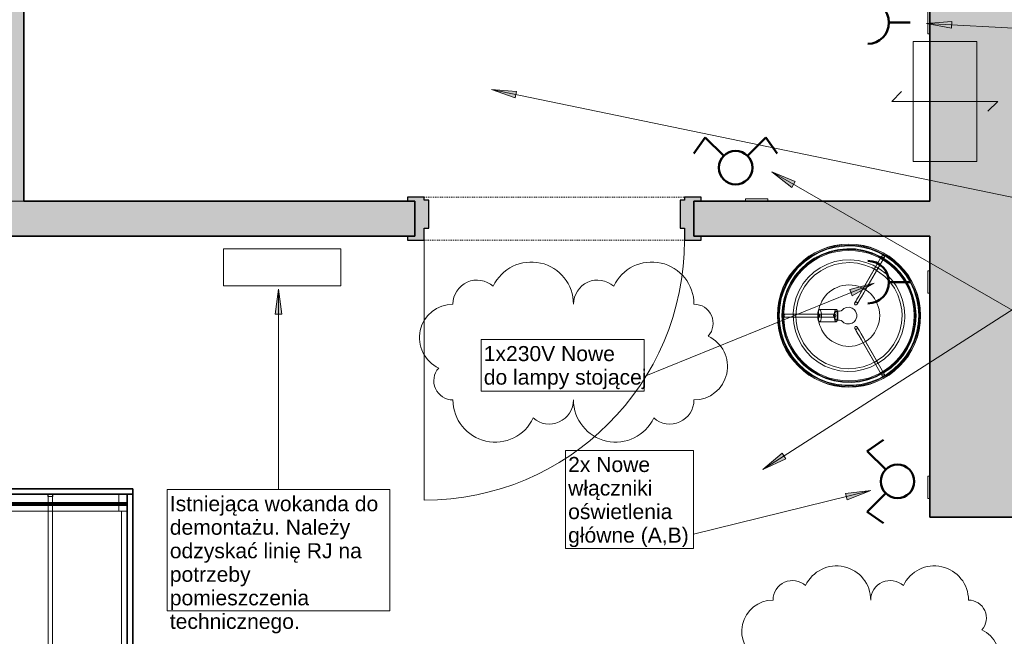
# Model space of a CAD drawing. Header units: centimetres. Extents: x -1109 to 217, y 2044 to 2913.
# Tile 24 of 36: x -385 to -33, y 2190 to 2411. Entities that reach past the tile are written whole.
import ezdxf

# ---------------------------------------------------------------- set-up
doc = ezdxf.new("R2010")
doc.units = ezdxf.units.CM
doc.linetypes.add('Kreska', pattern=[0.635, 0.3175, -0.3175])
for name, color, linetype, lineweight in [('_Cienkie linie_', 7, 'Continuous', 18), ('_Przerywana-1', 10, 'Kreska', 18), ('Chmurki rewizji', 130, 'Continuous', 9), ('Drzwi-1', 9, 'Continuous', 18), ('Drzwi-2', 254, 'Kreska', 18), ('Drzwi-3', 53, 'Continuous', 25), ('Notatki tekstowe', 130, 'Continuous', 9), ('Notatki tekstowe-1', 7, 'Continuous', 9), ('Oprawy oświetleniowe', 7, 'Continuous', 18), ('Osprzęt elektryczny', 7, 'Continuous', 18), ('Symbol gniazda-1', 1, 'Continuous', 50), ('Wzór cięcia-1', 10, 'Continuous', 18), ('Zabudowa-1', 9, 'Continuous', 18), ('Zabudowa-2', 253, 'Continuous', 35), ('Ściany-1', 253, 'Continuous', 35), ('Ściany-2', 9, 'Continuous', 18)]:
    doc.layers.add(name, color=color, linetype=linetype, lineweight=lineweight)
doc.styles.add('Arial', font='arial.ttf', dxfattribs={"height": 5.4})

# ---------------------------------------------------------------- blocks, each defined once
blk = doc.blocks.new('_TD_drzwi - _TD_drzwi-919487-Wytyczne elektryczne')
at = {"layer": 'Drzwi-2'}
h = blk.add_hatch(color=256, dxfattribs=at)
h.paths.add_polyline_path([(52.6, -7.65), (52.6, -6.25), (50, -6.25), (50, 6.25), (52.6, 6.25), (52.6, 7.65), (46.6, 7.65), (46.6, 6.65), (45, 6.65), (45, -3.45), (46.6, -3.45), (46.6, -7.65), (50, -7.65)])
h.paths.add_polyline_path([(-46.6, -7.65), (-46.6, -3.45), (-45, -3.45), (-45, 6.65), (-46.6, 6.65), (-46.6, 7.65), (-52.6, 7.65), (-52.6, 6.25), (-50, 6.25), (-50, -6.25), (-52.6, -6.25), (-52.6, -7.65), (-50, -7.65)])
at = {"layer": '_Przerywana-1'}
for p, q in [((-46.6, 7.65), (46.6, 7.65)), ((46.6, -7.65), (-46.6, -7.65))]:
    blk.add_line(p, q, dxfattribs=at)
at = {"layer": 'Drzwi-1'}
for p, q in [((-52.6, 6.25), (-52.6, 7.65)), ((-46.6, 7.65), (-52.6, 7.65)), ((-46.6, 7.65), (-46.6, 6.65)), ((46.6, 6.65), (46.6, 7.65)), ((46.6, 7.65), (52.6, 7.65)), ((52.6, 7.65), (52.6, 6.25)), ((-52.6, 6.25), (-50, 6.25)), ((-50, -6.25), (-50, 6.25)), ((-45, 6.65), (-46.6, 6.65)), ((-45, 6.65), (-45, -3.45)), ((45, -3.45), (45, 6.65)), ((45, 6.65), (46.6, 6.65)), ((52.6, 6.25), (50, 6.25)), ((50, 6.25), (50, -6.25)), ((-46.6, -3.45), (-45, -3.45)), ((-46.6, -3.45), (-46.6, -7.65)), ((46.6, -3.45), (45, -3.45)), ((46.6, -7.65), (46.6, -3.45)), ((-52.6, -7.65), (-52.6, -6.25)), ((-50, -6.25), (-52.6, -6.25)), ((50, -6.25), (52.6, -6.25)), ((52.6, -6.25), (52.6, -7.65)), ((-52.6, -7.65), (-46.6, -7.65)), ((-46.6, -7.65), (-46.6, -100.85)), ((52.6, -7.65), (46.6, -7.65))]:
    blk.add_line(p, q, dxfattribs=at)
blk.add_arc((-46.6, -7.65), 93.2, 270, 360, dxfattribs=at)
at = {"layer": 'Drzwi-3'}
for p, q in [((-46.6, 7.65), (-52.6, 7.65)), ((-52.6, 7.65), (-52.6, 6.25)), ((-46.6, 6.65), (-46.6, 7.65)), ((52.6, 7.65), (46.6, 7.65)), ((46.6, 7.65), (46.6, 6.65)), ((52.6, 6.25), (52.6, 7.65)), ((-52.6, 6.25), (-50, 6.25)), ((-50, 6.25), (-50, -6.25)), ((-45, 6.65), (-46.6, 6.65)), ((-45, -3.45), (-45, 6.65)), ((46.6, 6.65), (45, 6.65)), ((45, 6.65), (45, -3.45)), ((50, 6.25), (52.6, 6.25)), ((50, -6.25), (50, 6.25)), ((-46.6, -7.65), (-46.6, -3.45)), ((-46.6, -3.45), (-45, -3.45)), ((45, -3.45), (46.6, -3.45)), ((46.6, -3.45), (46.6, -7.65)), ((-50, -6.25), (-52.6, -6.25)), ((-52.6, -6.25), (-52.6, -7.65)), ((52.6, -6.25), (50, -6.25)), ((52.6, -7.65), (52.6, -6.25)), ((-52.6, -7.65), (-46.6, -7.65)), ((46.6, -7.65), (52.6, -7.65))]:
    blk.add_line(p, q, dxfattribs=at)
blk = doc.blocks.new('Lighting_Floor-mounting_Orsjo-Belysning_Aria-Floor-Lamp - Black-V1-Wytyczne elektryczne')
at = {"layer": 'Oprawy oświetleniowe'}
for p, q in [((11.82, 21.47), (5.2, 10.01)), ((6.07, 9.51), (12.68, 20.97)), ((9.32, 17.14), (2.16, 4.75)), ((3.03, 4.25), (10.18, 16.64)), ((2.08, 4.61), (2.16, 4.75)), ((3.03, 4.25), (2.95, 4.11)), ((-11.27, 0.5), (-22.6, 0.5)), ((-10.53, 0.5), (-21.89, 0.5)), ((-5.19, 0.5), (-19.5, 0.5)), ((-4.62, 2.23), (-10.52, 2.23)), ((-5.19, 0.5), (-5.04, 0.5)), ((-3.45, 1.62), (-4.62, 1.62)), ((-22.6, -0.5), (-11.27, -0.5)), ((-21.89, -0.5), (-10.53, -0.5)), ((-19.5, -0.5), (-5.19, -0.5)), ((-10.52, -2.23), (-4.62, -2.23)), ((-5.04, -0.5), (-5.19, -0.5)), ((-4.62, -1.62), (-3.45, -1.62)), ((2.16, -4.75), (2.08, -4.61)), ((2.16, -4.75), (9.32, -17.14)), ((2.95, -4.11), (3.03, -4.25)), ((10.18, -16.64), (3.03, -4.25)), ((5.2, -10.01), (11.86, -21.54)), ((12.73, -21.04), (6.07, -9.51))]:
    blk.add_line(p, q, dxfattribs=at)
at = {"layer": 'Oprawy oświetleniowe', "flags": 128}
for points in [[(25, 0), (24.8, 3.14), (24.22, 6.22), (23.24, 9.21), (21.9, 12.06), (20.22, 14.71), (18.21, 17.13), (15.92, 19.28), (13.38, 21.12), (10.62, 22.63), (7.7, 23.79), (4.65, 24.57), (1.54, 24.96), (-1.61, 24.95), (-4.72, 24.55), (-7.77, 23.77), (-10.69, 22.6), (-13.44, 21.08), (-15.98, 19.23), (-18.26, 17.08), (-20.26, 14.65), (-21.94, 11.99), (-23.27, 9.14), (-24.23, 6.15), (-24.81, 3.06), (-25, 0)], [(-24, 0), (-23.8, 3.07), (-23.22, 6.1), (-22.24, 9.02), (-20.91, 11.79), (-19.23, 14.37), (-17.23, 16.71), (-14.95, 18.78), (-12.42, 20.54), (-9.69, 21.96), (-6.8, 23.02), (-3.79, 23.7), (-0.73, 23.99), (2.35, 23.89), (5.39, 23.39), (8.34, 22.51), (11.15, 21.25), (13.78, 19.65), (16.18, 17.73), (18.32, 15.51), (20.15, 13.04), (21.66, 10.35), (22.8, 7.49), (23.57, 4.51), (23.96, 1.45), (24, 0)], [(20, 0), (19.8, 2.8), (19.21, 5.55), (18.25, 8.19), (16.92, 10.67), (15.26, 12.93), (13.29, 14.94), (11.07, 16.66), (8.62, 18.05), (6.01, 19.08), (3.27, 19.73), (0.48, 19.99), (-2.33, 19.86), (-5.09, 19.34), (-7.75, 18.44), (-10.26, 17.17), (-12.57, 15.56), (-14.62, 13.65), (-16.39, 11.46), (-17.84, 9.05), (-18.93, 6.46), (-19.65, 3.74), (-19.98, 0.95), (-20, 0)], [(-19, 0), (-18.8, 2.73), (-18.21, 5.41), (-17.25, 7.97), (-15.92, 10.37), (-14.27, 12.55), (-12.31, 14.47), (-10.11, 16.09), (-7.69, 17.38), (-5.11, 18.3), (-2.42, 18.84), (0.31, 19), (3.04, 18.76), (5.7, 18.12), (8.25, 17.12), (10.63, 15.75), (12.78, 14.06), (14.67, 12.08), (16.25, 9.84), (17.5, 7.4), (18.38, 4.81), (18.88, 2.12), (19, 0)], [(5.2, 10.01), (4.27, 8.4), (3.48, 7.03), (2.86, 5.95), (2.41, 5.17), (2.15, 4.72), (2.08, 4.61)], [(2.95, 4.11), (3.05, 4.28), (3.34, 4.79), (3.82, 5.62), (4.48, 6.76), (5.3, 8.18), (6.07, 9.51)], [(2.27, 3.93), (2.02, 4.28), (2.08, 4.61)], [(2.08, 4.61), (2.44, 4.85), (2.77, 4.79)], [(2.95, 4.11), (2.6, 3.87), (2.27, 3.93)], [(2.77, 4.79), (3.01, 4.44), (2.95, 4.11)], [(-25, 0), (-24.8, -3.14), (-24.22, -6.22), (-23.24, -9.21), (-21.9, -12.06), (-20.22, -14.71), (-18.21, -17.13), (-15.92, -19.28), (-13.38, -21.12), (-10.62, -22.63), (-7.7, -23.79), (-4.65, -24.57), (-1.54, -24.96), (1.61, -24.95), (4.72, -24.55), (7.77, -23.77), (10.69, -22.6), (13.44, -21.08), (15.98, -19.23), (18.26, -17.08), (20.26, -14.65), (21.94, -11.99), (23.27, -9.14), (24.23, -6.15), (24.81, -3.06), (25, 0)], [(-24.01, 0), (-23.83, 0.39), (-23.51, 0.5)], [(-23.51, -0.5), (-23.9, -0.31), (-24.01, 0)], [(24, 0), (23.8, -3.07), (23.22, -6.1), (22.24, -9.02), (20.91, -11.79), (19.23, -14.37), (17.23, -16.71), (14.95, -18.78), (12.42, -20.54), (9.69, -21.96), (6.8, -23.02), (3.79, -23.7), (0.73, -23.99), (-2.35, -23.89), (-5.39, -23.39), (-8.34, -22.51), (-11.15, -21.25), (-13.78, -19.65), (-16.18, -17.73), (-18.32, -15.51), (-20.15, -13.04), (-21.66, -10.35), (-22.8, -7.49), (-23.57, -4.51), (-23.96, -1.45), (-24, 0)], [(-23.51, 0.5), (-23.32, 0.5), (-22.77, 0.5), (-22.6, 0.5)], [(-21.89, 0.5), (-22.72, 0.5), (-23.29, 0.5), (-23.51, 0.5), (-23.51, 0.5)], [(-23.51, 0.5), (-23.13, 0.31), (-23.01, 0)], [(-23.01, 0), (-23.2, -0.39), (-23.51, -0.5)], [(-20, 0), (-19.8, -2.8), (-19.21, -5.55), (-18.25, -8.19), (-16.92, -10.67), (-15.26, -12.93), (-13.29, -14.94), (-11.07, -16.66), (-8.62, -18.05), (-6.01, -19.08), (-3.27, -19.73), (-0.48, -19.99), (2.33, -19.86), (5.09, -19.34), (7.75, -18.44), (10.26, -17.17), (12.57, -15.56), (14.62, -13.65), (16.39, -11.46), (17.84, -9.05), (18.93, -6.46), (19.65, -3.74), (19.98, -0.95), (20, 0)], [(19, 0), (18.8, -2.73), (18.21, -5.41), (17.25, -7.97), (15.92, -10.37), (14.27, -12.55), (12.31, -14.47), (10.11, -16.09), (7.69, -17.38), (5.11, -18.3), (2.42, -18.84), (-0.31, -19), (-3.04, -18.76), (-5.7, -18.12), (-8.25, -17.12), (-10.63, -15.75), (-12.78, -14.06), (-14.67, -12.08), (-16.25, -9.84), (-17.5, -7.4), (-18.38, -4.81), (-18.88, -2.12), (-19, 0)], [(-5.04, 0.5), (-5.23, 0.5), (-5.82, 0.5), (-6.78, 0.5), (-8.1, 0.5), (-9.73, 0.5), (-11.27, 0.5)], [(-5.54, 0), (-5.35, 0.39), (-5.04, 0.5)], [(-5.04, -0.5), (-5.42, -0.31), (-5.54, 0)], [(-5.04, 0.5), (-4.65, 0.31), (-4.54, 0)], [(-4.54, 0), (-4.72, -0.39), (-5.04, -0.5)], [(-3.45, 1.62), (-2.75, 1.78), (-2.38, 2.05)], [(-2.38, 2.05), (-1.79, 2.54), (-0.92, 2.91), (0.15, 2.98), (1.12, 2.7), (1.85, 2.2), (2.34, 1.62), (2.63, 1.03), (2.78, 0.45), (2.81, 0)], [(-2.38, -2.05), (-1.79, -2.54), (-0.92, -2.91), (0.15, -2.98), (1.12, -2.7), (1.85, -2.2), (2.34, -1.62), (2.63, -1.03), (2.78, -0.45), (2.81, 0)], [(-23.51, -0.5), (-23.32, -0.5), (-22.77, -0.5), (-21.95, -0.5), (-21.89, -0.5)], [(-22.6, -0.5), (-23.22, -0.5), (-23.5, -0.5), (-23.51, -0.5)], [(-11.27, -0.5), (-9.41, -0.5), (-7.83, -0.5), (-6.58, -0.5), (-5.68, -0.5), (-5.17, -0.5), (-5.04, -0.5)], [(-3.45, -1.62), (-2.75, -1.78), (-2.38, -2.05)], [(2.08, -4.61), (2.05, -4.18), (2.27, -3.93)], [(2.08, -4.61), (2.18, -4.78), (2.48, -5.29), (2.96, -6.12), (3.62, -7.26), (4.43, -8.68), (5.2, -10.01)], [(2.77, -4.79), (2.34, -4.83), (2.08, -4.61)], [(2.27, -3.93), (2.7, -3.89), (2.95, -4.11)], [(2.95, -4.11), (2.98, -4.54), (2.77, -4.79)], [(6.07, -9.51), (5.14, -7.9), (4.35, -6.53), (3.72, -5.45), (3.27, -4.67), (3.02, -4.22), (2.95, -4.11)]]:
    blk.add_lwpolyline(points, dxfattribs=at)
at = {"layer": 'Oprawy oświetleniowe'}
for radius, start, end in [(25.65, 360, 180), (25.57, 0, 180), (25.25, 360, 180), (25.25, 360, 180), (23.75, 360, 180), (23.39, 360, 180), (23.39, 360, 180), (23.39, 360, 180), (23.39, 0, 180), (11, 360, 180), (11, 0, 180), (25.65, 180, 360), (25.57, 180, 0), (25.25, 180, 360), (25.25, 180, 360), (23.75, 180, 360), (23.39, 180, 360), (23.39, 180, 360), (23.39, 180, 360), (11, 180, 360), (11, 180, 360), (23.39, 180, 360)]:
    blk.add_arc((0, 0), radius, start, end, dxfattribs=at)
for centre, major_axis, ratio, start_param, end_param in [((12.25, 21.22), (-0.433, 0.25), 0.610127, 4.712389, 7.853982), ((12.25, 21.22), (-0.433, 0.25), 0.610127, 1.570796, 4.712389), ((9.75, 16.89), (-0.433, 0.25), 0.99028, 4.712389, 7.853982), ((9.75, 16.89), (-0.433, 0.25), 0.99028, 1.570796, 4.712389), ((-19.5, 0), (0, 0.5), 0.99028, 4.712389, 7.853982), ((-19.5, 0), (0, 0.5), 0.99028, 1.570796, 4.712389), ((-10.52, 0), (0, 2.23), 0.305363, 4.712389, 7.853982), ((-10.52, 0), (0, 2.23), 0.305363, 1.570796, 4.712389), ((-10.53, 0), (0, 0.5), 0.305363, 4.712389, 7.853982), ((-10.53, 0), (0, 0.5), 0.305363, 1.570796, 4.712389), ((-4.62, 0), (0, 2.23), 0.305363, 4.712389, 7.853982), ((-4.62, 0), (0, 2.23), 0.305363, 1.570796, 4.712389), ((-4.62, 0), (0, 1.62), 0.305363, 4.712389, 7.853982), ((-4.62, 0), (0, 1.62), 0.305363, 1.570796, 4.712389), ((9.75, -16.89), (0.433, 0.25), 0.99028, 1.570796, 4.712389), ((9.75, -16.89), (0.433, 0.25), 0.99028, 4.712389, 7.853982), ((12.29, -21.29), (0.433, 0.25), 0.610127, 1.570796, 4.712389), ((12.29, -21.29), (0.433, 0.25), 0.610127, 4.712389, 7.853982)]:
    blk.add_ellipse(centre, major_axis=major_axis, ratio=ratio, start_param=start_param, end_param=end_param, dxfattribs=at)
blk = doc.blocks.new('Blocks_Beller Wardrobe_F03844EN - Unique-887108-Wytyczne elektryczne')
at = {"layer": 'Zabudowa-1'}
for p, q in [((-50, -32.5), (-50, 27.5)), ((-50, 27.5), (-48, 27.5)), ((-48, 27.5), (-48, -32.5)), ((48, 27.5), (-48, 27.5)), ((-48, 27.5), (-48, 25.5)), ((48, 27.5), (-48, 27.5)), ((-48, 27.5), (-48, -32.5)), ((-48, -32.5), (-48, 27.5)), ((-48, 27.5), (48, 27.5)), ((48, 25.5), (-48, 25.5)), ((-48, 25.5), (-48, -29.5)), ((-48, -29.5), (-48, 25.5)), ((-48, 25.5), (48, 25.5)), ((48, 25.5), (-48, 25.5)), ((-48, 25.5), (-48, -29.5)), ((-48, -29.5), (-48, 25.5)), ((-48, 25.5), (48, 25.5)), ((48, 25.5), (-48, 25.5)), ((-48, 25.5), (-48, -29.5)), ((-48, -29.5), (-48, 25.5)), ((-48, 25.5), (48, 25.5)), ((-48, 25.5), (48, 25.5)), ((-48, 22.5), (-48, 25.5)), ((-48, 25.5), (-48, 22.5)), ((-48, 25.5), (-45, 25.5)), ((-42, 25.5), (-48, 25.5)), ((-44.16, 25.5), (-45, 25.5)), ((-45, 25.5), (-44.84, 25.5)), ((-44.84, 25.5), (-45, 25.5)), ((-45, 25.5), (-44.16, 25.5)), ((-45, 25.5), (-45, -30.5)), ((-45, 25.5), (-45, -30.5)), ((-45, 25.5), (-45, -30.5)), ((-45, 25.5), (-45, -30.5)), ((-45, 25.5), (-45, 22.5)), ((-42, 25.5), (-45, 25.5)), ((-44.54, 25.5), (-44.92, 25.5)), ((-44.92, 25.5), (-44.57, 25.5)), ((-44.57, 25.5), (-44.92, 25.5)), ((-44.92, 25.5), (-44.54, 25.5)), ((-44.92, 25.5), (-44.92, -30.5)), ((-44.92, 25.5), (-44.92, -30.5)), ((-44.92, 25.5), (-44.92, -30.5)), ((-44.92, 25.5), (-44.92, -30.5)), ((-44.84, 25.5), (-44.84, -30.5)), ((-44.84, 25.5), (-44.84, -30.5)), ((-44.61, 25.5), (-44.76, 25.5)), ((-44.76, 25.5), (-44.61, 25.5)), ((-44.76, 25.5), (-44.76, -30.5)), ((-44.76, 25.5), (-44.76, -30.5)), ((-44.71, 25.5), (-44.71, -30.5)), ((-44.71, 25.5), (-44.71, -30.5)), ((-44.67, 25.5), (-44.71, 25.5)), ((-44.67, 25.5), (-44.71, 25.5)), ((-44.54, 25.5), (-44.67, 25.5)), ((-44.67, 25.5), (-44.57, 25.5)), ((-44.57, 25.5), (-44.67, 25.5)), ((-44.67, 25.5), (-44.54, 25.5)), ((-44.24, 25.5), (-44.61, 25.5)), ((-44.24, 25.5), (-44.61, 25.5)), ((-44.61, 25.5), (-44.61, -30.5)), ((-44.61, 25.5), (-44.61, -30.5)), ((-44.57, 25.5), (-44.27, 25.5)), ((-44.57, 25.5), (-44.27, 25.5)), ((-44.57, 25.5), (-44.57, -30.5)), ((-44.57, 25.5), (-44.57, -30.5)), ((-44.27, 25.5), (-44.57, 25.5)), ((-44.27, 25.5), (-44.57, 25.5)), ((-44.57, 25.5), (-44.57, -30.5)), ((-44.57, 25.5), (-44.57, -30.5)), ((-44.31, 25.5), (-44.54, 25.5)), ((-44.31, 25.5), (-44.54, 25.5)), ((-44.54, -30.5), (-44.54, 25.5)), ((-44.54, 25.5), (-44.54, -30.5)), ((-44.54, 25.5), (-44.31, 25.5)), ((-44.54, 25.5), (-44.31, 25.5)), ((-44.54, 25.5), (-44.54, -30.5)), ((-44.54, 25.5), (-44.54, -30.5)), ((-44.31, 25.5), (-44.16, 25.5)), ((-44.16, 25.5), (-44.31, 25.5)), ((-44.31, 25.5), (-44.31, -30.5)), ((-44.31, 25.5), (-44.31, -30.5)), ((-44, 25.5), (-44.31, 25.5)), ((-44.31, 25.5), (-44, 25.5)), ((-44.31, 25.5), (-44.31, -30.5)), ((-44.31, 25.5), (-44.31, -30.5)), ((-44.27, 25.5), (-44.16, 25.5)), ((-44.16, 25.5), (-44.27, 25.5)), ((-44.27, 25.5), (-44.27, -30.5)), ((-44.27, 25.5), (-44.27, -30.5)), ((-44.27, 25.5), (-44.08, 25.5)), ((-44.08, 25.5), (-44.27, 25.5)), ((-44.27, 25.5), (-44.27, -30.5)), ((-44.27, 25.5), (-44.27, -30.5)), ((-44.16, 25.5), (-44.24, 25.5)), ((-44.24, 25.5), (-44.16, 25.5)), ((-44.24, 25.5), (-44.24, -30.5)), ((-44.24, 25.5), (-44.24, -30.5)), ((-44.12, 25.5), (-44.16, 25.5)), ((-44.12, 25.5), (-44.16, 25.5)), ((-44.12, 25.5), (-44.16, 25.5)), ((-44.12, 25.5), (-44.16, 25.5)), ((-44.12, -30.5), (-44.12, 25.5)), ((-44.12, -30.5), (-44.12, 25.5)), ((-44.12, -30.5), (-44.12, 25.5)), ((-44.12, -30.5), (-44.12, 25.5)), ((-44.08, 25.5), (-44.08, -30.5)), ((-44.08, 25.5), (-44.08, -30.5)), ((-44, -30.5), (-44, 25.5)), ((-44, 25.5), (-44, -30.5)), ((-42, 25.5), (-44, 25.5)), ((-44, 25.5), (-44, -30.5)), ((-44, -30.5), (-44, 25.5)), ((-44, 25.5), (-42, 25.5)), ((-42, 25.5), (-42, 23.5)), ((42, 25.5), (-42, 25.5)), ((-42, 25.5), (42, 25.5)), ((-42, 23.5), (-42, 25.5)), ((-42, -30.5), (-42, 25.5)), ((-42, 25.5), (-42, -30.5)), ((-42, 22.5), (-42, 25.5)), ((42, 23.5), (42, 25.5)), ((42, 25.5), (42, 23.5)), ((44, 25.5), (42, 25.5)), ((42, 25.5), (42, -30.5)), ((42, -30.5), (42, 25.5)), ((42, 25.5), (44, 25.5)), ((45, 25.5), (42, 25.5)), ((48, 25.5), (42, 25.5)), ((42, 25.5), (42, 22.5)), ((44, 25.5), (44.31, 25.5)), ((44.31, 25.5), (44, 25.5)), ((44, -30.5), (44, 25.5)), ((44, 25.5), (44, -30.5)), ((44, -30.5), (44, 25.5)), ((44, 25.5), (44, -30.5)), ((44.27, 25.5), (44.08, 25.5)), ((44.08, 25.5), (44.27, 25.5)), ((44.08, 25.5), (44.08, -30.5)), ((44.08, 25.5), (44.08, -30.5)), ((44.12, 25.5), (44.12, -30.5)), ((44.12, 25.5), (44.12, -30.5)), ((44.12, 25.5), (44.12, -30.5)), ((44.12, 25.5), (44.12, -30.5)), ((44.16, 25.5), (44.12, 25.5)), ((44.16, 25.5), (44.12, 25.5)), ((44.16, 25.5), (44.12, 25.5)), ((44.16, 25.5), (44.12, 25.5)), ((44.31, 25.5), (44.16, 25.5)), ((44.16, 25.5), (45, 25.5)), ((45, 25.5), (44.16, 25.5)), ((44.16, 25.5), (44.31, 25.5)), ((44.27, 25.5), (44.16, 25.5)), ((44.16, 25.5), (44.24, 25.5)), ((44.24, 25.5), (44.16, 25.5)), ((44.16, 25.5), (44.27, 25.5)), ((44.61, 25.5), (44.24, 25.5)), ((44.61, 25.5), (44.24, 25.5)), ((44.24, 25.5), (44.24, -30.5)), ((44.24, 25.5), (44.24, -30.5)), ((44.27, 25.5), (44.57, 25.5)), ((44.27, 25.5), (44.57, 25.5)), ((44.27, 25.5), (44.27, -30.5)), ((44.27, 25.5), (44.27, -30.5)), ((44.57, 25.5), (44.27, 25.5)), ((44.57, 25.5), (44.27, 25.5)), ((44.27, -30.5), (44.27, 25.5)), ((44.27, 25.5), (44.27, -30.5)), ((44.54, 25.5), (44.31, 25.5)), ((44.54, 25.5), (44.31, 25.5)), ((44.31, 25.5), (44.31, -30.5)), ((44.31, 25.5), (44.31, -30.5)), ((44.31, 25.5), (44.54, 25.5)), ((44.31, 25.5), (44.54, 25.5)), ((44.31, -30.5), (44.31, 25.5)), ((44.31, 25.5), (44.31, -30.5)), ((44.54, 25.5), (44.92, 25.5)), ((44.92, 25.5), (44.54, 25.5)), ((44.54, -30.5), (44.54, 25.5)), ((44.54, 25.5), (44.54, -30.5)), ((44.54, 25.5), (44.67, 25.5)), ((44.67, 25.5), (44.54, 25.5)), ((44.54, 25.5), (44.54, -30.5)), ((44.54, 25.5), (44.54, -30.5)), ((44.92, 25.5), (44.57, 25.5)), ((44.57, 25.5), (44.92, 25.5)), ((44.57, 25.5), (44.57, -30.5)), ((44.57, 25.5), (44.57, -30.5)), ((44.67, 25.5), (44.57, 25.5)), ((44.57, 25.5), (44.67, 25.5)), ((44.57, 25.5), (44.57, -30.5)), ((44.57, 25.5), (44.57, -30.5)), ((44.61, 25.5), (44.76, 25.5)), ((44.76, 25.5), (44.61, 25.5)), ((44.61, 25.5), (44.61, -30.5)), ((44.61, 25.5), (44.61, -30.5)), ((44.71, 25.5), (44.67, 25.5)), ((44.71, 25.5), (44.67, 25.5)), ((44.71, -30.5), (44.71, 25.5)), ((44.71, -30.5), (44.71, 25.5)), ((44.76, 25.5), (44.76, -30.5)), ((44.76, 25.5), (44.76, -30.5)), ((45, 25.5), (44.84, 25.5)), ((44.84, 25.5), (45, 25.5)), ((44.84, 25.5), (44.84, -30.5)), ((44.84, 25.5), (44.84, -30.5)), ((44.92, 25.5), (44.92, -30.5)), ((44.92, 25.5), (44.92, -30.5)), ((44.92, 25.5), (44.92, -30.5)), ((44.92, 25.5), (44.92, -30.5)), ((45, 25.5), (45, -30.5)), ((45, 25.5), (45, -30.5)), ((45, 25.5), (45, -30.5)), ((45, 25.5), (45, -30.5)), ((45, 25.5), (48, 25.5)), ((45, 22.5), (45, 25.5)), ((48, -32.5), (48, 27.5)), ((48, 27.5), (50, 27.5)), ((48, 27.5), (48, 25.5)), ((48, -32.5), (48, 27.5)), ((48, 27.5), (48, -32.5)), ((48, -29.5), (48, 25.5)), ((48, 25.5), (48, -29.5)), ((48, -29.5), (48, 25.5)), ((48, 25.5), (48, -29.5)), ((48, -29.5), (48, 25.5)), ((48, 25.5), (48, -29.5)), ((48, 25.5), (48, 22.5)), ((48, 22.5), (48, 25.5)), ((50, 27.5), (50, -32.5)), ((-45, 22.5), (-48, 22.5)), ((-48, 22.5), (-42, 22.5)), ((-42, 22.5), (-45, 22.5)), ((42, 23.5), (-42, 23.5)), ((-42, 23.5), (-42, -30.5)), ((-42, -30.5), (-42, 23.5)), ((-42, 23.5), (42, 23.5)), ((-42, 23.5), (42, 23.5)), ((42, 23.5), (-42, 23.5)), ((42, -30.5), (42, 23.5)), ((42, 23.5), (42, -30.5)), ((45, 22.5), (42, 22.5)), ((42, 22.5), (48, 22.5)), ((48, 22.5), (45, 22.5)), ((-48, -1.64), (-48, -1.15)), ((-48, -1.15), (-48, -1.95)), ((-48, -1.15), (-47.9, -1.15)), ((-48, -1.64), (-48, -2.36)), ((-47.9, -1.8), (-48, -1.8)), ((-47.9, -1.8), (-48, -1.8)), ((-48, -2.2), (-48, -1.8)), ((-48, -2.2), (-48, -1.8)), ((-48, -2.2), (-48, -1.8)), ((-48, -2.2), (-48, -1.8)), ((-48, -1.95), (-48, -2.05)), ((-48, -2.05), (-48, -2.85)), ((-48, -2.2), (-47.9, -2.2)), ((-48, -2.2), (-47.9, -2.2)), ((-48, -2.85), (-48, -2.36)), ((-47.9, -2.85), (-48, -2.85)), ((-47.9, -1.25), (-47.9, -1.15)), ((-47.9, -1.15), (-47.9, -1.95)), ((-47.9, -1.15), (-47.24, -1.15)), ((-47.9, -1.95), (-47.9, -1.15)), ((-47.9, -1.15), (-47.9, -1.64)), ((-47.24, -1.25), (-47.9, -1.25)), ((-47.9, -1.95), (-47.9, -1.25)), ((-47.24, -1.25), (-47.9, -1.25)), ((47.9, -1.25), (-47.9, -1.25)), ((-47.9, -1.25), (-47.9, -1.95)), ((-47.9, -1.25), (-47.9, -1.95)), ((-47.9, -2.36), (-47.9, -1.64)), ((-47.9, -1.8), (-47.9, -2.2)), ((-47.9, -1.8), (-47.9, -2.2)), ((-47.9, -1.8), (-47.9, -2.2)), ((-47.9, -1.8), (-47.9, -2.2)), ((-47.9, -2.05), (-47.9, -1.95)), ((-47.9, -1.95), (-47.9, -2.05)), ((-47.9, -2.05), (-47.9, -1.95)), ((-47.9, -2.05), (-47.9, -1.95)), ((-47.9, -1.95), (-47.9, -2.05)), ((-47.9, -2.75), (-47.9, -2.05)), ((-47.9, -2.05), (-47.9, -2.85)), ((-47.9, -2.85), (-47.9, -2.05)), ((-47.9, -2.05), (-47.9, -2.75)), ((-47.9, -2.05), (-47.9, -2.75)), ((-47.9, -2.36), (-47.9, -2.85)), ((-47.9, -2.75), (-47.24, -2.75)), ((-47.9, -2.85), (-47.9, -2.75)), ((-47.9, -2.75), (-47.24, -2.75)), ((-47.9, -2.75), (47.9, -2.75)), ((-47.24, -2.85), (-47.9, -2.85)), ((-47.24, -1.95), (-47.24, -1.15)), ((-47.24, -1.15), (-47.24, -1.25)), ((-47.24, -1.25), (-47.24, -1.95)), ((-47.24, -2.05), (-47.24, -1.95)), ((-47.24, -1.95), (-47.24, -2.05)), ((-47.24, -2.85), (-47.24, -2.05)), ((-47.24, -2.05), (-47.24, -2.75)), ((-47.24, -2.75), (-47.24, -2.85)), ((47.24, -1.25), (47.24, -1.15)), ((47.24, -1.15), (47.24, -1.95)), ((47.24, -1.15), (47.9, -1.15)), ((47.9, -1.25), (47.24, -1.25)), ((47.24, -1.95), (47.24, -1.25)), ((47.9, -1.25), (47.24, -1.25)), ((47.24, -2.05), (47.24, -1.95)), ((47.24, -1.95), (47.24, -2.05)), ((47.24, -2.75), (47.24, -2.05)), ((47.24, -2.05), (47.24, -2.85)), ((47.24, -2.75), (47.9, -2.75)), ((47.24, -2.85), (47.24, -2.75)), ((47.24, -2.75), (47.9, -2.75)), ((47.9, -2.85), (47.24, -2.85)), ((47.9, -1.95), (47.9, -1.15)), ((47.9, -1.15), (47.9, -1.25)), ((47.9, -1.64), (47.9, -1.15)), ((47.9, -1.15), (47.9, -1.95)), ((47.9, -1.15), (48, -1.15)), ((47.9, -1.25), (47.9, -1.95)), ((47.9, -1.95), (47.9, -1.25)), ((47.9, -1.95), (47.9, -1.25)), ((47.9, -1.64), (47.9, -2.36)), ((48, -1.8), (47.9, -1.8)), ((48, -1.8), (47.9, -1.8)), ((47.9, -2.2), (47.9, -1.8)), ((47.9, -2.2), (47.9, -1.8)), ((47.9, -2.2), (47.9, -1.8)), ((47.9, -2.2), (47.9, -1.8)), ((47.9, -2.05), (47.9, -1.95)), ((47.9, -1.95), (47.9, -2.05)), ((47.9, -1.95), (47.9, -2.05)), ((47.9, -2.05), (47.9, -1.95)), ((47.9, -1.95), (47.9, -2.05)), ((47.9, -2.85), (47.9, -2.05)), ((47.9, -2.05), (47.9, -2.75)), ((47.9, -2.05), (47.9, -2.85)), ((47.9, -2.75), (47.9, -2.05)), ((47.9, -2.75), (47.9, -2.05)), ((47.9, -2.2), (48, -2.2)), ((47.9, -2.2), (48, -2.2)), ((47.9, -2.85), (47.9, -2.36)), ((47.9, -2.75), (47.9, -2.85)), ((48, -2.85), (47.9, -2.85)), ((48, -1.95), (48, -1.15)), ((48, -1.15), (48, -1.64)), ((48, -2.36), (48, -1.64)), ((48, -1.8), (48, -2.2)), ((48, -1.8), (48, -2.2)), ((48, -1.8), (48, -2.2)), ((48, -1.8), (48, -2.2)), ((48, -2.05), (48, -1.95)), ((48, -2.85), (48, -2.05)), ((48, -2.36), (48, -2.85)), ((-48, -29.5), (-48, -26.5)), ((-48, -26.5), (-48, -29.5)), ((-48, -26.5), (-45, -26.5)), ((-42, -26.5), (-48, -26.5)), ((-45, -26.5), (-45, -29.5)), ((-45, -26.5), (-42, -26.5)), ((-42, -29.5), (-42, -26.5)), ((42, -26.5), (42, -29.5)), ((42, -26.5), (45, -26.5)), ((48, -26.5), (42, -26.5)), ((45, -29.5), (45, -26.5)), ((45, -26.5), (48, -26.5)), ((48, -26.5), (48, -29.5)), ((48, -29.5), (48, -26.5)), ((-48, -29.5), (48, -29.5)), ((48, -29.5), (-48, -29.5)), ((-48, -29.5), (48, -29.5)), ((48, -29.5), (-48, -29.5)), ((-48, -29.5), (48, -29.5)), ((48, -29.5), (-48, -29.5)), ((48, -29.5), (-48, -29.5)), ((-48, -29.5), (-48, -30.5)), ((-45, -29.5), (-48, -29.5)), ((-48, -29.5), (-42, -29.5)), ((-48, -30.5), (48, -30.5)), ((-46, -29.5), (46, -29.5)), ((-46, -29.5), (-46, -30.5)), ((-46, -32.5), (-46, -30.5)), ((-46, -30.5), (-0.1, -30.5)), ((-46, -30.5), (-33.5, -30.5)), ((46, -30.5), (-46, -30.5)), ((-46, -32.5), (-46, -30.5)), ((-46, -30.5), (-46, -32.5)), ((46, -30.5), (-46, -30.5)), ((-45, -29.5), (-42, -29.5)), ((-44.16, -30.5), (-45, -30.5)), ((-45, -30.5), (-44.84, -30.5)), ((-44.84, -30.5), (-45, -30.5)), ((-45, -30.5), (-44.16, -30.5)), ((-44.54, -30.5), (-44.92, -30.5)), ((-44.92, -30.5), (-44.57, -30.5)), ((-44.57, -30.5), (-44.92, -30.5)), ((-44.92, -30.5), (-44.54, -30.5)), ((-44.61, -30.5), (-44.76, -30.5)), ((-44.76, -30.5), (-44.61, -30.5)), ((-44.71, -30.5), (-44.67, -30.5)), ((-44.71, -30.5), (-44.67, -30.5)), ((-44.54, -30.5), (-44.67, -30.5)), ((-44.67, -30.5), (-44.57, -30.5)), ((-44.57, -30.5), (-44.67, -30.5)), ((-44.67, -30.5), (-44.54, -30.5)), ((-44.61, -30.5), (-44.24, -30.5)), ((-44.61, -30.5), (-44.24, -30.5)), ((-44.27, -30.5), (-44.57, -30.5)), ((-44.27, -30.5), (-44.57, -30.5)), ((-44.57, -30.5), (-44.27, -30.5)), ((-44.57, -30.5), (-44.27, -30.5)), ((-44.54, -30.5), (-44.31, -30.5)), ((-44.54, -30.5), (-44.31, -30.5)), ((-44.31, -30.5), (-44.54, -30.5)), ((-44.31, -30.5), (-44.54, -30.5)), ((-44.31, -30.5), (-44.16, -30.5)), ((-44.16, -30.5), (-44.31, -30.5)), ((-44, -30.5), (-44.31, -30.5)), ((-44.31, -30.5), (-44, -30.5)), ((-44.27, -30.5), (-44.16, -30.5)), ((-44.16, -30.5), (-44.27, -30.5)), ((-44.27, -30.5), (-44.08, -30.5)), ((-44.08, -30.5), (-44.27, -30.5)), ((-44.16, -30.5), (-44.24, -30.5)), ((-44.24, -30.5), (-44.16, -30.5)), ((-44.16, -30.5), (-44.12, -30.5)), ((-44.16, -30.5), (-44.12, -30.5)), ((-44.16, -30.5), (-44.12, -30.5)), ((-44.16, -30.5), (-44.12, -30.5)), ((-44, -30.5), (-42, -30.5)), ((-42, -30.5), (-44, -30.5)), ((-42, -30.5), (42, -30.5)), ((42, -30.5), (-42, -30.5)), ((-33.5, -30.5), (33.5, -30.5)), ((-30.5, -30.5), (-33.5, -30.5)), ((-33.5, -31.5), (-33.5, -30.5)), ((-33.5, -30.5), (-33.5, -32.5)), ((-33.5, -30.5), (-30.5, -30.5)), ((-33.5, -32.5), (-33.5, -30.5)), ((-33.5, -31.5), (-30.5, -31.5)), ((33.5, -31.5), (-33.5, -31.5)), ((30.5, -30.5), (-30.5, -30.5)), ((-30.5, -30.5), (30.5, -30.5)), ((-30.5, -31.5), (30.5, -31.5)), ((-2.1, -31.5), (-2.1, -32.5)), ((-2.1, -31.5), (-0.1, -31.5)), ((-2.1, -31.5), (-0.1, -31.5)), ((-0.1, -30.5), (-0.1, -32.5)), ((-0.1, -32.5), (-0.1, -31.5)), ((-0.1, -31.5), (-0.1, -32.5)), ((46, -30.5), (0.1, -30.5)), ((0.1, -30.5), (0.1, -32.5)), ((0.1, -31.5), (0.1, -32.5)), ((0.1, -32.5), (0.1, -31.5)), ((2.1, -31.5), (0.1, -31.5)), ((2.1, -31.5), (0.1, -31.5)), ((2.1, -32.5), (2.1, -31.5)), ((33.5, -30.5), (30.5, -30.5)), ((30.5, -30.5), (33.5, -30.5)), ((30.5, -31.5), (33.5, -31.5)), ((33.5, -30.5), (33.5, -31.5)), ((33.5, -32.5), (33.5, -30.5)), ((33.5, -30.5), (46, -30.5)), ((33.5, -30.5), (33.5, -32.5)), ((42, -29.5), (48, -29.5)), ((42, -29.5), (45, -29.5)), ((42, -30.5), (44, -30.5)), ((44, -30.5), (42, -30.5)), ((44, -30.5), (44.31, -30.5)), ((44.31, -30.5), (44, -30.5)), ((44.27, -30.5), (44.08, -30.5)), ((44.08, -30.5), (44.27, -30.5)), ((44.12, -30.5), (44.16, -30.5)), ((44.12, -30.5), (44.16, -30.5)), ((44.12, -30.5), (44.16, -30.5)), ((44.12, -30.5), (44.16, -30.5)), ((44.27, -30.5), (44.16, -30.5)), ((44.16, -30.5), (44.24, -30.5)), ((44.24, -30.5), (44.16, -30.5)), ((44.16, -30.5), (44.27, -30.5)), ((44.31, -30.5), (44.16, -30.5)), ((44.16, -30.5), (45, -30.5)), ((45, -30.5), (44.16, -30.5)), ((44.16, -30.5), (44.31, -30.5)), ((44.24, -30.5), (44.61, -30.5)), ((44.24, -30.5), (44.61, -30.5)), ((44.57, -30.5), (44.27, -30.5)), ((44.57, -30.5), (44.27, -30.5)), ((44.27, -30.5), (44.57, -30.5)), ((44.27, -30.5), (44.57, -30.5)), ((44.31, -30.5), (44.54, -30.5)), ((44.31, -30.5), (44.54, -30.5)), ((44.54, -30.5), (44.31, -30.5)), ((44.54, -30.5), (44.31, -30.5)), ((44.54, -30.5), (44.92, -30.5)), ((44.92, -30.5), (44.54, -30.5)), ((44.54, -30.5), (44.67, -30.5)), ((44.67, -30.5), (44.54, -30.5)), ((44.92, -30.5), (44.57, -30.5)), ((44.57, -30.5), (44.92, -30.5)), ((44.67, -30.5), (44.57, -30.5)), ((44.57, -30.5), (44.67, -30.5)), ((44.61, -30.5), (44.76, -30.5)), ((44.76, -30.5), (44.61, -30.5)), ((44.67, -30.5), (44.71, -30.5)), ((44.67, -30.5), (44.71, -30.5)), ((45, -30.5), (44.84, -30.5)), ((44.84, -30.5), (45, -30.5)), ((48, -29.5), (45, -29.5)), ((46, -29.5), (46, -30.5)), ((46, -32.5), (46, -30.5)), ((46, -32.5), (46, -30.5)), ((46, -30.5), (46, -32.5)), ((48, -29.5), (48, -30.5)), ((-48, -32.5), (-50, -32.5)), ((-48, -32.5), (48, -32.5)), ((48, -32.5), (-48, -32.5)), ((-0.1, -32.5), (-46, -32.5)), ((-46, -32.5), (46, -32.5)), ((-33.5, -32.5), (-46, -32.5)), ((-30.5, -32.5), (-33.5, -32.5)), ((30.5, -32.5), (-30.5, -32.5)), ((-0.1, -32.5), (-2.1, -32.5)), ((-0.1, -32.5), (-2.1, -32.5)), ((0.1, -32.5), (46, -32.5)), ((0.1, -32.5), (2.1, -32.5)), ((0.1, -32.5), (2.1, -32.5)), ((33.5, -32.5), (30.5, -32.5)), ((46, -32.5), (33.5, -32.5)), ((50, -32.5), (48, -32.5))]:
    blk.add_line(p, q, dxfattribs=at)
at = {"layer": 'Zabudowa-2'}
for p, q in [((-48, 27.5), (-50, 27.5)), ((-50, 27.5), (-50, -32.5)), ((-48, -32.5), (-48, 27.5)), ((48, 27.5), (-48, 27.5)), ((-48, 27.5), (-48, 25.5)), ((-48, 25.5), (48, 25.5)), ((50, 27.5), (48, 27.5)), ((48, 27.5), (48, -32.5)), ((48, 25.5), (48, 27.5)), ((50, -32.5), (50, 27.5)), ((-46, -29.5), (-48, -29.5)), ((-48, -29.5), (-48, -30.5)), ((-48, -30.5), (-46, -30.5)), ((-46, -30.5), (-46, -29.5)), ((-0.1, -30.5), (-46, -30.5)), ((-46, -30.5), (-46, -32.5)), ((-0.1, -32.5), (-0.1, -30.5)), ((0.1, -32.5), (0.1, -30.5)), ((0.1, -30.5), (46, -30.5)), ((48, -29.5), (46, -29.5)), ((46, -29.5), (46, -30.5)), ((46, -30.5), (46, -32.5)), ((46, -30.5), (48, -30.5)), ((48, -30.5), (48, -29.5)), ((-50, -32.5), (-48, -32.5)), ((-46, -32.5), (-0.1, -32.5)), ((46, -32.5), (0.1, -32.5)), ((48, -32.5), (50, -32.5))]:
    blk.add_line(p, q, dxfattribs=at)
blk = doc.blocks.new('TD_gniazda_wlaczniki_r01 - Gniazdo_wtykowe-V2-Wytyczne elektryczne')
at = {"layer": 'Osprzęt elektryczny'}
for p, q in [((-397.02, 2462.08), (-397.02, 2470.08)), ((-397.02, 2470.08), (-397.02, 2462.08)), ((-396.22, 2470.08), (-397.02, 2470.08)), ((-396.22, 2470.08), (-397.02, 2470.08)), ((-397.02, 2462.51), (-397.02, 2469.65)), ((-397.02, 2469.65), (-397.02, 2462.51)), ((-396.22, 2462.08), (-396.22, 2470.08)), ((-396.22, 2470.08), (-396.22, 2462.08)), ((-397.02, 2468.08), (-397.02, 2464.08)), ((-397.02, 2466.73), (-397.02, 2467.33)), ((-397.02, 2466.28), (-397.02, 2465.88)), ((-397.02, 2466.28), (-397.02, 2465.88)), ((-397.02, 2465.43), (-397.02, 2464.83)), ((-397.02, 2462.08), (-396.22, 2462.08)), ((-396.22, 2462.08), (-397.02, 2462.08))]:
    blk.add_line(p, q, dxfattribs=at)
at = {"layer": 'Symbol gniazda-1'}
blk.add_line((-403.3, 2466.08), (-410.9, 2466.08), dxfattribs=at)
blk.add_arc((-418.5, 2466.08), 7.6, 270, 90, dxfattribs=at)
blk = doc.blocks.new('TD_gniazda_wlaczniki_r01 - Łącznik_podwójny-940077-Wytyczne elektryczne')
at = {"layer": 'Osprzęt elektryczny'}
for p, q in [((-676.47, 2346.88), (-684.47, 2346.88)), ((-684.47, 2346.88), (-676.47, 2346.88)), ((-684.47, 2346.08), (-684.47, 2346.88)), ((-684.47, 2346.08), (-684.47, 2346.88)), ((-676.47, 2346.08), (-684.47, 2346.08)), ((-684.47, 2346.08), (-676.47, 2346.08)), ((-676.9, 2346.88), (-684.04, 2346.88)), ((-684.04, 2346.88), (-676.9, 2346.88)), ((-676.47, 2346.88), (-676.47, 2346.08)), ((-676.47, 2346.08), (-676.47, 2346.88))]:
    blk.add_line(p, q, dxfattribs=at)
at = {"layer": 'Symbol gniazda-1'}
for p, q in [((-698.92, 2368.94), (-702.99, 2363.14)), ((-698.92, 2368.94), (-692.31, 2362.33)), ((-677.21, 2368.94), (-683.82, 2362.33)), ((-677.21, 2368.94), (-673.14, 2363.14))]:
    blk.add_line(p, q, dxfattribs=at)
blk.add_circle((-688.07, 2358.09), 6, dxfattribs=at)
blk = doc.blocks.new('TD_gniazda_wlaczniki_r01 - Łącznik_podwójny-940081-Wytyczne elektryczne')
at = {"layer": 'Osprzęt elektryczny'}
for p, q in [((-60.02, 2247.58), (-60.02, 2239.58)), ((-60.02, 2239.58), (-60.02, 2247.58)), ((-60.02, 2247.58), (-59.22, 2247.58)), ((-59.22, 2247.58), (-60.02, 2247.58)), ((-60.02, 2247.15), (-60.02, 2240.01)), ((-60.02, 2240.01), (-60.02, 2247.15)), ((-59.22, 2247.58), (-59.22, 2239.58)), ((-59.22, 2239.58), (-59.22, 2247.58)), ((-59.22, 2239.58), (-60.02, 2239.58)), ((-59.22, 2239.58), (-60.02, 2239.58))]:
    blk.add_line(p, q, dxfattribs=at)
at = {"layer": 'Symbol gniazda-1'}
for p, q in [((-81.69, 2256.55), (-75.88, 2260.62)), ((-81.69, 2256.55), (-75.08, 2249.94)), ((-81.69, 2234.84), (-75.08, 2241.45)), ((-81.69, 2234.84), (-75.88, 2230.77))]:
    blk.add_line(p, q, dxfattribs=at)
blk.add_circle((-70.83, 2245.7), 6, dxfattribs=at)
blk = doc.blocks.new('Family - ___-948633-Wytyczne elektryczne')
at = {"layer": 'Chmurki rewizji'}
for centre, radius, start, end in [((-92.67, 2203.18), 12.25, 0, 154.7912), ((-57.67, 2203.18), 12.25, 360, 154.7912), ((-108.42, 2203.18), 7, 48.1897, 180), ((-73.42, 2203.18), 7, 48.1897, 180), ((-115.42, 2191.98), 11.2, 90, 244.7912), ((-45.42, 2196.78), 6.4, 318.1897, 90), ((-45.42, 2182.38), 11.2, 270, 64.7912), ((-115.42, 2177.58), 6.4, 138.1897, 270), ((-103.17, 2171.18), 12.25, 180, 334.7912), ((-87.42, 2171.18), 7, 228.1897, 0), ((-68.17, 2171.18), 12.25, 180, 334.7912), ((-52.42, 2171.18), 7, 228.1897, 0)]:
    blk.add_arc(centre, radius, start, end, dxfattribs=at)
blk = doc.blocks.new('Family - ___-948645-Wytyczne elektryczne')
at = {"layer": 'Chmurki rewizji'}
for centre, radius, start, end in [((-201.98, 2309.19), 15.1, 360, 154.7912), ((-158.82, 2309.19), 15.1, 360, 154.7912), ((-221.4, 2309.19), 8.63, 48.1897, 180), ((-178.24, 2309.19), 8.63, 48.1897, 180), ((-230.03, 2297.17), 12.01, 90, 244.7912), ((-143.72, 2302.32), 6.86, 318.1897, 90), ((-143.72, 2286.88), 12.01, 270, 64.7912), ((-230.03, 2281.73), 6.86, 138.1897, 270), ((-214.93, 2274.87), 15.1, 180, 334.7912), ((-195.51, 2274.87), 8.63, 228.1897, 0), ((-171.77, 2274.87), 15.1, 180, 334.7912), ((-152.35, 2274.87), 8.63, 228.1897, 0)]:
    blk.add_arc(centre, radius, start, end, dxfattribs=at)

msp = doc.modelspace()

# ---------------------------------------------------------------- hatches: boundary and pattern name
at = {"layer": 'Notatki tekstowe-1'}
for points in [[(-60.48, 2409.72), (-51.55, 2408.06), (-51.43, 2410.42)], [(-216.28, 2386.07), (-207.71, 2383.09), (-207.23, 2385.41)], [(-115.84, 2356.56), (-108.63, 2351.04), (-107.45, 2353.09)], [(-79.16, 2316.69), (-87.94, 2314.4), (-87.05, 2312.2)], [(-292.47, 2314.62), (-293.65, 2305.62), (-291.28, 2305.62)], [(-119.06, 2249.98), (-110.84, 2253.84), (-112.12, 2255.83)], [(-80.41, 2242.38), (-89.44, 2241.39), (-88.87, 2239.08)]]:
    msp.add_hatch(color=256, dxfattribs=at).paths.add_polyline_path(points)
at = {"layer": 'Wzór cięcia-1'}
for points in [[(-383.72, 2346.08), (-383.72, 2682.08), (-396.22, 2682.08), (-396.22, 2346.08)], [(-316.22, 2333.58), (-316.22, 2346.08), (-416.22, 2346.08), (-416.22, 2333.58), (-383.72, 2333.58)]]:
    msp.add_hatch(color=256, dxfattribs=at).paths.add_polyline_path(points)
h = msp.add_hatch(color=256, dxfattribs=at)
h.paths.add_polyline_path([(3.78, 2131.08), (3.78, 2142.83), (-59.22, 2142.83), (-59.22, 2131.08)])
h.paths.add_polyline_path([(-59.22, 2232.83), (3.78, 2232.83), (3.78, 2682.08), (-59.22, 2682.08), (-59.22, 2333.58)])
h = msp.add_hatch(color=256, dxfattribs=at)
h.paths.add_polyline_path([(-59.22, 2333.58), (-59.22, 2346.08), (-143.72, 2346.08), (-143.72, 2333.58), (-124.39, 2333.58)])
h.paths.add_polyline_path([(-243.72, 2333.58), (-243.72, 2346.08), (-316.22, 2346.08), (-316.22, 2333.58)])
h.paths.add_polyline_path([(-420.95, 2333.58), (-416.22, 2333.58), (-416.22, 2346.08), (-687.32, 2346.08), (-687.32, 2333.58)])
h.paths.add_polyline_path([(-803.54, 2333.58), (-779.32, 2333.58), (-779.32, 2346.08), (-803.54, 2346.08), (-804.18, 2333.58)])

# ---------------------------------------------------------------- linework, layer by layer
at = {"layer": '_Cienkie linie_'}
for p, q in [((-42.45, 2403.33), (-65.22, 2403.33)), ((-65.22, 2403.33), (-65.22, 2360.33)), ((-42.45, 2360.33), (-42.45, 2403.33)), ((-72.92, 2381.83), (-69.39, 2385.37)), ((-72.92, 2381.83), (-34.92, 2381.83)), ((-34.92, 2381.83), (-38.46, 2378.3)), ((-65.22, 2360.33), (-42.45, 2360.33)), ((-312.23, 2329), (-312.23, 2315.76)), ((-270.23, 2329), (-312.23, 2329)), ((-270.23, 2315.76), (-270.23, 2329)), ((-312.23, 2315.76), (-270.23, 2315.76))]:
    msp.add_line(p, q, dxfattribs=at)
at = {"layer": 'Notatki tekstowe'}
for p, q in [((-51.43, 2410.42), (-60.48, 2409.72)), ((-60.48, 2409.72), (-51.55, 2408.06)), ((-60.48, 2409.72), (17.82, 2405.58)), ((-51.55, 2408.06), (-51.43, 2410.42)), ((-216.28, 2386.07), (-207.71, 2383.09)), ((-207.23, 2385.41), (-216.28, 2386.07)), ((-216.28, 2386.07), (17.82, 2337.67)), ((-207.71, 2383.09), (-207.23, 2385.41)), ((-115.84, 2356.56), (-108.63, 2351.04)), ((-107.45, 2353.09), (-115.84, 2356.56)), ((-115.84, 2356.56), (17.82, 2279.57)), ((-108.63, 2351.04), (-107.45, 2353.09)), ((-119.06, 2249.98), (17.82, 2337.67)), ((-79.16, 2316.69), (-161.55, 2283.24)), ((-79.16, 2316.69), (-87.94, 2314.4)), ((-87.05, 2312.2), (-79.16, 2316.69)), ((-292.47, 2314.62), (-293.65, 2305.62)), ((-291.28, 2305.62), (-292.47, 2314.62)), ((-292.47, 2314.62), (-292.47, 2242.74)), ((-87.94, 2314.4), (-87.05, 2312.2)), ((-293.65, 2305.62), (-291.28, 2305.62)), ((-112.12, 2255.83), (-119.06, 2249.98)), ((-119.06, 2249.98), (-110.84, 2253.84)), ((-110.84, 2253.84), (-112.12, 2255.83)), ((-80.41, 2242.38), (-143.84, 2226.84)), ((-80.41, 2242.38), (-89.44, 2241.39)), ((-89.44, 2241.39), (-88.87, 2239.08)), ((-88.87, 2239.08), (-80.41, 2242.38))]:
    msp.add_line(p, q, dxfattribs=at)
at = {"layer": 'Notatki tekstowe', "flags": 128}
for points in [[(-219.9, 2296.52), (-161.55, 2296.52), (-161.55, 2278.04), (-219.9, 2278.04)], [(-189.69, 2256.79), (-143.84, 2256.79), (-143.84, 2221.63), (-189.69, 2221.63)], [(-332.33, 2242.74), (-252.6, 2242.74), (-252.6, 2199.27), (-332.33, 2199.27)]]:
    msp.add_lwpolyline(points, close=True, dxfattribs=at)
at = {"layer": 'Ściany-1'}
for p, q in [((-383.72, 2346.08), (-383.72, 2682.08)), ((-59.22, 2432.08), (-59.22, 2346.08)), ((-243.72, 2346.08), (-383.72, 2346.08)), ((-243.72, 2333.58), (-243.72, 2346.08)), ((-59.22, 2346.08), (-143.72, 2346.08)), ((-143.72, 2346.08), (-143.72, 2333.58)), ((-687.32, 2333.58), (-243.72, 2333.58)), ((-143.72, 2333.58), (-59.22, 2333.58)), ((-59.22, 2333.58), (-59.22, 2232.83)), ((-59.22, 2232.83), (3.78, 2232.83))]:
    msp.add_line(p, q, dxfattribs=at)
at = {"layer": 'Ściany-2'}
msp.add_line((-383.72, 2346.08), (-396.22, 2346.08), dxfattribs=at)

# ---------------------------------------------------------------- block references
at = {"layer": '_Przerywana-1'}
msp.add_blockref('_TD_drzwi - _TD_drzwi-919487-Wytyczne elektryczne', (-193.72, 2339.83), dxfattribs=at)
at = {"layer": 'Chmurki rewizji'}
for name in ['Family - ___-948645-Wytyczne elektryczne', 'Family - ___-948633-Wytyczne elektryczne']:
    msp.add_blockref(name, (0, 0), dxfattribs=at)
at = {"layer": 'Oprawy oświetleniowe'}
msp.add_blockref('Lighting_Floor-mounting_Orsjo-Belysning_Aria-Floor-Lamp - Black-V1-Wytyczne elektryczne', (-88.22, 2305.08), dxfattribs=at)
at = {"layer": 'Symbol gniazda-1'}
for name, p in [('TD_gniazda_wlaczniki_r01 - Gniazdo_wtykowe-V2-Wytyczne elektryczne', (337, -56)), ('TD_gniazda_wlaczniki_r01 - Łącznik_podwójny-940077-Wytyczne elektryczne', (559.25, 0)), ('TD_gniazda_wlaczniki_r01 - Gniazdo_wtykowe-V2-Wytyczne elektryczne', (337, -149)), ('TD_gniazda_wlaczniki_r01 - Łącznik_podwójny-940081-Wytyczne elektryczne', (0, 0))]:
    msp.add_blockref(name, p, dxfattribs=at)
at = {"layer": 'Zabudowa-1', "rotation": 269.9999999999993}
msp.add_blockref('Blocks_Beller Wardrobe_F03844EN - Unique-887108-Wytyczne elektryczne', (-372.22, 2193.08), dxfattribs=at)

# ---------------------------------------------------------------- texts
at = {"layer": 'Notatki tekstowe-1', "char_height": 5.4, "attachment_point": 1, "line_spacing_factor": 0.936439, "style": 'Arial'}
for s, insert, width in [('\\pxt7.05556,14.11111,21.16667,28.22222,35.27778,42.33333,49.38889,56.44444,63.5,70.55556,77.61111,84.66667,91.72222,98.77778,105.83333,112.88889,119.94444,127,134.05556,141.11111,148.16667,155.22222,162.27778,169.33333,176.38889,183.44444,190.5,197.55556,204.61111,211.66667,218.72222,225.77778;{1x230V Nowe\\Pdo lampy stojącej}', (-219, 2294.19), 57.1155), ('\\pxt7.05556,14.11111,21.16667,28.22222,35.27778,42.33333,49.38889,56.44444,63.5,70.55556,77.61111,84.66667,91.72222,98.77778,105.83333,112.88889,119.94444,127,134.05556,141.11111,148.16667,155.22222,162.27778,169.33333,176.38889,183.44444,190.5,197.55556,204.61111,211.66667,218.72222,225.77778;{2x Nowe włączniki oświetlenia \\Pgłówne (A,B)}', (-188.79, 2254.46), 44.07), ('\\pxt7.05556,14.11111,21.16667,28.22222,35.27778,42.33333,49.38889,56.44444,63.5,70.55556,77.61111,84.66667,91.72222,98.77778,105.83333,112.88889,119.94444,127,134.05556,141.11111,148.16667,155.22222,162.27778,169.33333,176.38889,183.44444,190.5,197.55556,204.61111,211.66667,218.72222,225.77778;{Istniejąca wokanda do demontażu. Należy odzyskać linię RJ na potrzeby pomieszczenia technicznego.}', (-331.43, 2240.42), 78)]:
    msp.add_mtext(s, dxfattribs=dict(at, insert=insert, width=width))

doc.saveas('drawing.dxf')
